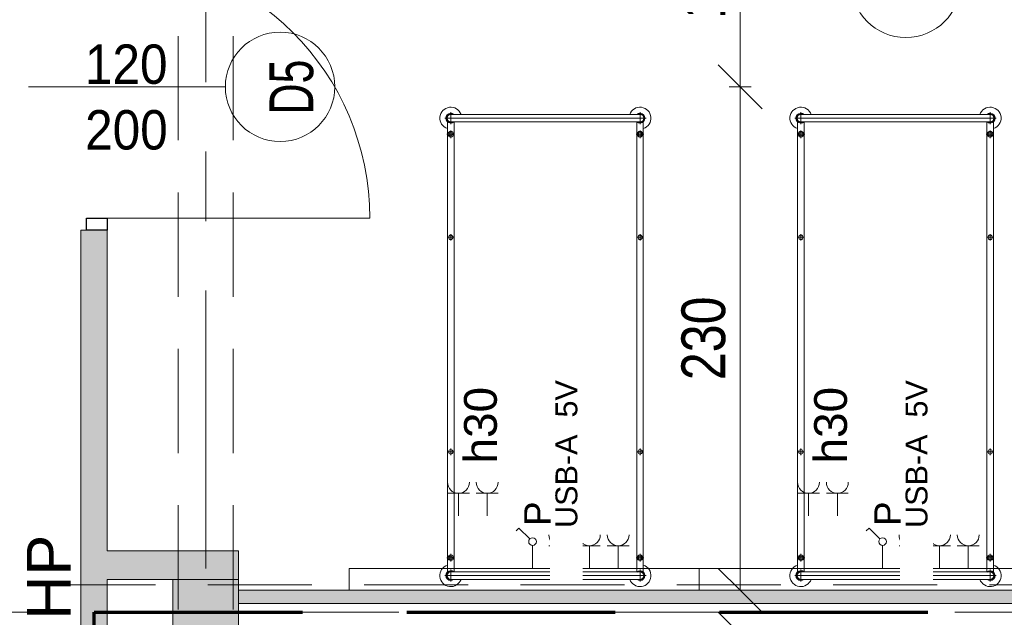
# Model space of a CAD drawing. Header units: centimetres. Extents: x -1631 to 1829, y -257 to 3158.
# Tile 119 of 128: x 502 to 952, y 1846 to 2119. Entities that reach past the tile are written whole.
import ezdxf

# ---------------------------------------------------------------- set-up
doc = ezdxf.new("R2010")
doc.units = ezdxf.units.CM
for name, pattern in [('Długa kreska', [142.875, 95.25, -47.625]), ('Oś', [222.25, 127, -31.75, 31.75, -31.75]), ('Ukryte', [71.438, 47.625, -23.813])]:
    doc.linetypes.add(name, pattern=pattern)
for name, color, linetype, lineweight in [('A-ANNO-DIMS', 211, 'Continuous', 13), ('A-ANNO-DIMS-100', 211, 'Continuous', 13), ('A-ANNO-NOTE', 131, 'Continuous', 9), ('A-DETL', 90, 'Continuous', 9), ('A-DETL-GENF', 92, 'Continuous', 9), ('A-DETL-HDLN', 90, 'Ukryte', 9), ('A-DETL-MEDM', 33, 'Continuous', 13), ('A-DOOR', 31, 'Continuous', 13), ('A-WALL', 113, 'Continuous', 13), ('A-WALL-PATT', 111, 'Continuous', 13), ('G-ANNO-TEXT', 231, 'Continuous', 13), ('I-FURN', 30, 'Continuous', 9), ('Q-SPCQ', 91, 'Continuous', 9), ('S-COLS', 52, 'Continuous', 13), ('S-GRID', 1, 'Continuous', 13)]:
    doc.layers.add(name, color=color, linetype=linetype, lineweight=lineweight)
doc.styles.add('Arial', font='arial.ttf', dxfattribs={"width": 0.9, "height": 18})
doc.styles.add('Arial Narrow_5', font='ARIALN.TTF', dxfattribs={"height": 20})
doc.styles.add('Arial_1', font='arial.ttf', dxfattribs={"width": 0.7, "height": 20})
doc.styles.add('Arial_10', font='arial.ttf', dxfattribs={"height": 20})
doc.styles.add('Arial_4', font='arial.ttf', dxfattribs={"height": 10})
doc.styles.add('Arial_5', font='arial.ttf', dxfattribs={"height": 12})
doc.styles.add('Arial_6', font='arial.ttf', dxfattribs={"height": 15})
doc.dimstyles.new('Diagonal_1_100__0__wewnętrzne_1', dxfattribs={"dimscale": 30.48, "dimtxt": 20.468619, "dimasz": 0.656168, "dimexe": 0.164042, "dimexo": 0.0625, "dimgap": 0.032808, "dimtad": 1, "dimdec": 0, "dimdsep": 46, "dimtxsty": 'Arial Narrow_5', "dimblk1": 'OBLIQUE', "dimblk2": 'OBLIQUE', "dimsah": 1, "dimcen": 0.09, "dimazin": 0, "dimtfac": 1, "dimtdec": 4, "dimtix": 1, "dimtmove": 0, "dimatfit": 3, "dimfxl": 0.164042, "dimfxlon": 1, "dimtvp": 1, "dimtolj": 1, "dimtzin": 0, "dimarcsym": 2})
doc.dimstyles.new('Diagonal_1_100__0__wewnętrzne_2', dxfattribs={"dimscale": 30.48, "dimtxt": 20.468619, "dimasz": 0.656168, "dimexe": 0.164042, "dimexo": 0.0625, "dimgap": 0.032808, "dimtad": 1, "dimdec": 0, "dimdsep": 46, "dimtxsty": 'Arial Narrow_5', "dimblk1": 'OBLIQUE', "dimblk2": 'OBLIQUE', "dimsah": 1, "dimcen": 0.09, "dimazin": 0, "dimtfac": 1, "dimtdec": 4, "dimtix": 1, "dimtmove": 2, "dimatfit": 3, "dimfxl": 0.164042, "dimfxlon": 1, "dimtvp": 1, "dimtolj": 1, "dimtzin": 0, "dimarcsym": 2})

# ---------------------------------------------------------------- blocks, each defined once
blk = doc.blocks.new('M_Concrete-Square-Column - 300 x 300mm-1794508-5_piętro III __10_50 m_ - stan projektowany')
at = {"layer": 'S-COLS', "lineweight": 9}
blk.add_hatch(color=254, dxfattribs=at).paths.add_polyline_path([(15, -15), (15, 15), (-15, 15), (-15, -15)], flags=0)
for p, q in [((15, 15), (-15, 15)), ((-15, 15), (-15, -15)), ((15, -15), (15, 15)), ((-15, -15), (15, -15))]:
    blk.add_line(p, q, dxfattribs=at)
blk = doc.blocks.new('łóżko 195x90 typ FAMED _102039_ - łóżko 195x90 typ FAMED _102039_-832813-5_piętro III __10_50 m_ - stan projektowany')
at = {"layer": 'I-FURN'}
for p, q in [((-45.98, 104.75), (45.97, 104.75)), ((-43.25, 102.02), (-43.25, 107.47)), ((-43.25, 106.45), (43.25, 106.45)), ((43.25, 102.02), (43.25, 107.47)), ((-44.75, 103.1), (-44.75, -102.61)), ((-43.25, 103.05), (43.25, 103.05)), ((-41.75, -102.55), (-41.75, 103.1)), ((41.75, -102.61), (41.75, 103.05)), ((44.75, 103.1), (44.75, -102.61)), ((-45, 96.6), (-41.5, 96.6)), ((-43.25, 94.85), (-43.25, 98.35)), ((45, 96.6), (41.5, 96.6)), ((43.25, 94.85), (43.25, 98.35)), ((-43.25, 49.69), (-43.25, 46.69)), ((43.25, 49.69), (43.25, 46.69)), ((-44.75, 48.19), (-41.75, 48.19)), ((44.75, 48.19), (41.75, 48.19)), ((-43.25, -48.31), (-43.25, -51.31)), ((43.25, -48.31), (43.25, -51.31)), ((-44.75, -49.81), (-41.75, -49.81)), ((44.75, -49.81), (41.75, -49.81)), ((-45, -96.93), (-41.5, -96.93)), ((-43.25, -95.18), (-43.25, -98.68)), ((45, -96.93), (41.5, -96.93)), ((43.25, -95.18), (43.25, -98.68)), ((-43.25, -101.53), (-43.25, -106.98)), ((-43.25, -102.55), (43.25, -102.55)), ((43.25, -101.53), (43.25, -106.98)), ((45.97, -104.25), (-45.98, -104.25)), ((-43.25, -105.95), (43.25, -105.95))]:
    blk.add_line(p, q, dxfattribs=at)
for centre, radius in [((-43.25, 96.6), 1.25), ((-43.25, 96.6), 0.8), ((43.25, 96.6), 1.25), ((43.25, 96.6), 0.8), ((-43.25, 48.19), 1), ((43.25, 48.19), 1), ((-43.25, -49.81), 1), ((43.25, -49.81), 1), ((-43.25, -96.93), 1.25), ((-43.25, -96.93), 0.8), ((43.25, -96.93), 1.25), ((43.25, -96.93), 0.8)]:
    blk.add_circle(centre, radius, dxfattribs=at)
for centre, radius, start, end in [((-43.25, 104.75), 5, 19.8769, 252.5424), ((43.25, 104.75), 5, 287.4576, 160.1231), ((-43.25, 104.75), 2.23, 49.8221, 312.3887), ((-43.25, 104.75), 1.93, 62.0207, 297.9793), ((-43.25, 104.75), 1.7, 90, 270), ((43.25, 104.75), 2.23, 229.8221, 130.1779), ((43.25, 104.75), 1.93, 242.0207, 117.9793), ((43.25, 104.75), 1.7, 270, 90), ((-43.25, -104.25), 5, 107.4576, 340.1231), ((-43.25, -104.25), 2.23, 49.8221, 310.1779), ((-43.25, -104.25), 1.93, 62.0207, 297.9793), ((-43.25, -104.25), 1.7, 90, 270), ((43.25, -104.25), 5, 199.8769, 72.5424), ((43.25, -104.25), 2.23, 229.8221, 130.1779), ((43.25, -104.25), 1.93, 242.0207, 117.9793), ((43.25, -104.25), 1.7, 270, 90)]:
    blk.add_arc(centre, radius, start, end, dxfattribs=at)
blk = doc.blocks.new('Panel Gazowo Oswietleniowy 2 - Type 1-2423792-5_piętro III __10_50 m_ - stan projektowany')
at = {"layer": 'Q-SPCQ'}
for p, q in [((-112.5, 47.33), (-102.5, 47.33)), ((-107.5, 47.33), (-107.5, 37)), ((-99.33, 47.33), (-89.33, 47.33)), ((-94.33, 47.33), (-94.33, 37)), ((47.5, 47.33), (57.5, 47.33)), ((52.5, 47.33), (52.5, 37)), ((60.67, 47.33), (70.67, 47.33)), ((65.67, 47.33), (65.67, 37)), ((-79.82, 31.43), (-81.13, 30.12)), ((-74.88, 26.48), (-79.82, 31.43)), ((80.18, 31.43), (78.87, 30.12)), ((85.12, 26.48), (80.18, 31.43)), ((-73.64, 13), (-73.64, 23.5)), ((-66.13, 23.33), (-56.13, 23.33)), ((-61.13, 23.33), (-61.13, 13)), ((-52.67, 23.33), (-42.67, 23.33)), ((-47.67, 23.33), (-47.67, 13)), ((-39.5, 23.33), (-29.5, 23.33)), ((-34.5, 23.33), (-34.5, 13)), ((86.36, 13), (86.36, 23.5)), ((93.87, 23.33), (103.87, 23.33)), ((98.87, 23.33), (98.87, 13)), ((107.33, 23.33), (117.33, 23.33)), ((112.33, 23.33), (112.33, 13)), ((120.5, 23.33), (130.5, 23.33)), ((125.5, 23.33), (125.5, 13)), ((-157.5, 3), (-157.5, 13)), ((-157.5, 13), (182.5, 13)), ((182.5, 13), (182.5, 3))]:
    blk.add_line(p, q, dxfattribs=at)
for centre in [(-73.64, 25.25), (86.36, 25.25)]:
    blk.add_circle(centre, 1.75, dxfattribs=at)
for centre, end in [((-107.5, 52.33), 0), ((-94.33, 52.33), 0), ((52.5, 52.33), 0), ((65.67, 52.33), 0), ((-61.13, 28.33), 360), ((-47.67, 28.33), 360), ((-34.5, 28.33), 360), ((98.87, 28.33), 360), ((112.33, 28.33), 360), ((125.5, 28.33), 360)]:
    blk.add_arc(centre, 5, 180, end, dxfattribs=at)
blk = doc.blocks.new('DRZWI 1S - automatyczna etykieta - Drzwi 120-2381684-5_piętro III __10_50 m_ - stan projektowany')
at = {"layer": 'A-DETL-GENF'}
for p, q in [((-65.5, 6), (-65.5, -3.5)), ((-60, 6), (-65.5, 6)), ((-60, -3.5), (-60, 6)), ((65.5, 6), (60, 6)), ((60, 6), (60, -3.5)), ((65.5, -3.5), (65.5, 6)), ((-65.5, -3.5), (-60, -3.5)), ((60, -3.5), (65.5, -3.5))]:
    blk.add_line(p, q, dxfattribs=at)
at = {"layer": 'A-DETL-MEDM', "lineweight": 25}
for p, q in [((-60, 6), (-65.5, 6)), ((-65.5, 6), (-65.5, -3.5)), ((-60, -3.5), (-60, 6)), ((60, -3.5), (60, 6)), ((60, 6), (65.5, 6)), ((65.5, 6), (65.5, -3.5)), ((-65.5, -3.5), (-60, -3.5)), ((65.5, -3.5), (60, -3.5))]:
    blk.add_line(p, q, dxfattribs=at)
at = {"layer": 'A-DOOR'}
blk.add_line((60, 6), (60, 126), dxfattribs=at)
blk.add_arc((60, 6), 120, 90, 180, dxfattribs=at)
blk = doc.blocks.new('DIMBLOCK118-5_piętro III __10_50 m_ - stan projektowany')
at = {"layer": 'A-ANNO-DIMS-100', "transparency": 16777216}
for p, q in [((831.65, 2088.33), (821.65, 2098.33)), ((826.65, 2088.33), (836.65, 2088.33)), ((831.65, 2088.33), (826.65, 2088.33)), ((831.65, 1858.33), (831.65, 2088.33)), ((831.65, 2088.33), (841.65, 2078.33)), ((831.65, 1858.33), (821.65, 1868.33)), ((826.65, 1858.33), (836.65, 1858.33)), ((831.65, 1858.33), (826.65, 1858.33)), ((831.65, 1858.33), (841.65, 1848.33))]:
    blk.add_line(p, q, dxfattribs=at)
at = {"layer": 'A-ANNO-DIMS-100', "color": 0, "transparency": 16777216, "insert": (804.8, 1954.32), "char_height": 20, "width": 45.6158, "attachment_point": 1, "rotation": 90, "line_spacing_factor": 0.974696, "style": 'Arial Narrow_5'}
blk.add_mtext('230', dxfattribs=at)
blk = doc.blocks.new('_Oblique')
at = {"color": 0, "linetype": 'ByBlock', "lineweight": -2}
blk.add_line((-0.5, -0.5), (0.5, 0.5), dxfattribs=at)
blk = doc.blocks.new('DIMBLOCK119-5_piętro III __10_50 m_ - stan projektowany')
at = {"layer": 'A-ANNO-DIMS-100', "transparency": 16777216}
for p, q in [((831.65, 2213.33), (821.65, 2223.33)), ((826.65, 2213.33), (836.65, 2213.33)), ((831.65, 2213.33), (826.65, 2213.33)), ((831.65, 2088.33), (831.65, 2213.33)), ((831.65, 2213.33), (841.65, 2203.33)), ((831.65, 2088.33), (821.65, 2098.33)), ((826.65, 2088.33), (836.65, 2088.33)), ((831.65, 2088.33), (826.65, 2088.33)), ((831.65, 2088.33), (841.65, 2078.33))]:
    blk.add_line(p, q, dxfattribs=at)
at = {"layer": 'A-ANNO-DIMS-100', "color": 0, "transparency": 16777216, "insert": (804.8, 2119.45), "char_height": 20, "width": 45.6158, "attachment_point": 1, "rotation": 90, "line_spacing_factor": 0.974696, "style": 'Arial Narrow_5'}
blk.add_mtext('125', dxfattribs=at)
blk = doc.blocks.new('DIMBLOCK142-5_piętro III __10_50 m_ - stan projektowany')
at = {"layer": 'A-ANNO-DIMS-100', "transparency": 16777216}
for p, q in [((831.65, 1838.33), (821.65, 1848.33)), ((826.65, 1838.33), (836.65, 1838.33)), ((831.65, 1838.33), (826.65, 1838.33)), ((831.65, 1819.83), (831.65, 1838.33)), ((831.65, 1838.33), (841.65, 1828.33)), ((831.65, 1819.83), (821.65, 1829.83)), ((826.65, 1819.83), (836.65, 1819.83)), ((831.65, 1819.83), (826.65, 1819.83)), ((831.65, 1819.83), (841.65, 1809.83))]:
    blk.add_line(p, q, dxfattribs=at)
at = {"layer": 'A-ANNO-DIMS-100', "color": 0, "transparency": 16777216, "insert": (804.8, 1816.4), "char_height": 20, "width": 30.4105, "attachment_point": 1, "rotation": 90, "line_spacing_factor": 0.974696, "style": 'Arial Narrow_5'}
blk.add_mtext('19', dxfattribs=at)

msp = doc.modelspace()

# ---------------------------------------------------------------- hatches: boundary and pattern name
at = {"layer": 'A-WALL-PATT'}
h = msp.add_hatch(color=9, dxfattribs=at)
h.paths.add_polyline_path([(542.38, 132.33), (542.38, 139.33), (530.38, 139.33), (530.38, 132.33)], flags=0)
h.paths.add_polyline_path([(530.38, 250.33), (542.38, 250.33), (542.38, 515.33), (530.38, 515.33), (530.38, 419.08)], flags=0)
h.paths.add_polyline_path([(542.38, 657.83), (542.38, 660.33), (530.38, 660.33), (530.38, 657.83), (532.88, 657.83)], flags=0)
h.paths.add_polyline_path([(542.38, 781.33), (542.38, 1102.83), (530.38, 1102.83), (530.38, 781.33), (532.88, 781.33)], flags=0)
h.paths.add_polyline_path([(530.38, 1312.83), (542.38, 1312.83), (542.38, 1431.33), (530.38, 1431.33)], flags=0)
h.paths.add_polyline_path([(530.38, 1633.83), (542.38, 1633.83), (542.38, 2022.83), (530.38, 2022.83), (530.38, 1665.12)], flags=0)
h.paths.add_polyline_path([(542.38, 2173.83), (542.38, 2458.83), (530.38, 2458.83), (530.38, 2173.83)], flags=0)
h.paths.add_polyline_path([(530.38, 2593.83), (542.38, 2593.83), (542.38, 2824.33), (530.38, 2824.33), (530.38, 2634.27)], flags=0)
msp.add_hatch(color=9, dxfattribs=at).paths.add_polyline_path([(602.38, 1863.33), (602.38, 1876.33), (542.38, 1876.33), (542.38, 1863.33), (572.38, 1863.33)], flags=0)
h = msp.add_hatch(color=9, dxfattribs=at)
h.paths.add_polyline_path([(1172.38, 1852.33), (1172.38, 1858.33), (602.38, 1858.33), (602.38, 1852.33), (1100.2, 1852.33)], flags=0)
h.paths.add_polyline_path([(1203.38, 1852.33), (1203.38, 1858.33), (1202.38, 1858.33), (1202.38, 1852.33)], flags=0)

# ---------------------------------------------------------------- linework, layer by layer
at = {"layer": 'A-ANNO-NOTE', "lineweight": 13}
msp.add_line((506.38, 2088.33), (596.38, 2088.33), dxfattribs=at)
msp.add_line((506.38, 2088.33), (596.38, 2088.33), dxfattribs=at)
for centre in [(907.38, 2135.83), (621.38, 2088.33)]:
    msp.add_circle(centre, 25, dxfattribs=at)
at = {"layer": 'A-DETL', "linetype": 'Długa kreska', "lineweight": 70}
for p, q in [((536.38, 1678), (536.38, 1848.33)), ((536.38, 1848.33), (1232.38, 1848.33))]:
    msp.add_line(p, q, dxfattribs=at)
at = {"layer": 'A-DETL-HDLN'}
for p, q in [((574.88, 420.83), (574.88, 2793.33)), ((599.88, 420.83), (599.88, 2793.33))]:
    msp.add_line(p, q, dxfattribs=at)
at = {"layer": 'A-WALL', "lineweight": 9}
for p, q in [((532.88, 2022.83), (530.38, 2022.83)), ((530.38, 2022.83), (530.38, 1680.33)), ((542.38, 1876.33), (542.38, 2022.83)), ((602.38, 1876.33), (542.38, 1876.33)), ((602.38, 1863.33), (602.38, 1876.33)), ((542.38, 1833.33), (542.38, 1863.33)), ((542.38, 1863.33), (572.38, 1863.33)), ((1172.38, 1858.33), (602.38, 1858.33)), ((602.38, 1852.33), (1172.38, 1852.33))]:
    msp.add_line(p, q, dxfattribs=at)
at = {"layer": 'S-GRID', "linetype": 'Oś'}
for p, q in [((587.38, 2884.27), (587.38, 27.13)), ((1342.46, 1848.33), (-1368.76, 1848.33))]:
    msp.add_line(p, q, dxfattribs=at)

# ---------------------------------------------------------------- block references
at = {"layer": 'A-DOOR', "rotation": 269.9999999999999}
msp.add_blockref('DRZWI 1S - automatyczna etykieta - Drzwi 120-2381684-5_piętro III __10_50 m_ - stan projektowany', (536.38, 2088.33), dxfattribs=at)
at = {"layer": 'I-FURN', "rotation": 180}
for p in [(742.63, 1969.77), (902.63, 1969.77)]:
    msp.add_blockref('łóżko 195x90 typ FAMED _102039_ - łóżko 195x90 typ FAMED _102039_-832813-5_piętro III __10_50 m_ - stan projektowany', p, dxfattribs=at)
at = {"layer": 'Q-SPCQ'}
for p in [(810.38, 1855.33), (970.38, 1855.33)]:
    msp.add_blockref('Panel Gazowo Oswietleniowy 2 - Type 1-2423792-5_piętro III __10_50 m_ - stan projektowany', p, dxfattribs=at)
at = {"layer": 'S-COLS', "lineweight": 9}
msp.add_blockref('M_Concrete-Square-Column - 300 x 300mm-1794508-5_piętro III __10_50 m_ - stan projektowany', (587.38, 1848.33), dxfattribs=at)

# ---------------------------------------------------------------- texts
at = {"layer": 'A-ANNO-NOTE', "lineweight": 211, "char_height": 18, "width": 38.07, "attachment_point": 5, "line_spacing_factor": 0.936439, "style": 'Arial'}
for s, insert in [('\\pxqc,t6.35,12.7,19.05,25.4,31.75,38.1,44.45,50.8,57.15,63.5,69.85,76.2,82.55,88.9,95.25,101.6,107.95,114.3,120.65,127,133.35,139.7,146.05,152.4,158.75,165.1,171.45,177.8,184.15,190.5,196.85,203.2;{120}', (551.07, 2098.56)), ('\\pxqc,t6.35,12.7,19.05,25.4,31.75,38.1,44.45,50.8,57.15,63.5,69.85,76.2,82.55,88.9,95.25,101.6,107.95,114.3,120.65,127,133.35,139.7,146.05,152.4,158.75,165.1,171.45,177.8,184.15,190.5,196.85,203.2;{200}', (551.16, 2068.56))]:
    msp.add_mtext(s, dxfattribs=dict(at, insert=insert))
at = {"layer": 'A-ANNO-NOTE', "lineweight": 211, "insert": (626.67, 2088.26), "char_height": 20, "width": 25.97, "attachment_point": 5, "rotation": 90, "line_spacing_factor": 0.936439, "style": 'Arial_1'}
msp.add_mtext('\\pxqc,t4.445,8.89,13.335,17.78,22.225,26.67,31.115,35.56,40.005,44.45,48.895,53.34,57.785,62.23,66.675,71.12,75.565,80.01,84.455,88.9,93.345,97.79,102.235,106.68,111.125,115.57,120.015,124.46,128.905,133.35,137.795,142.24;{D5}', dxfattribs=at)
at = {"layer": 'G-ANNO-TEXT', "color": 7, "insert": (505.67, 1844.89), "char_height": 20, "width": 40.804, "attachment_point": 1, "rotation": 90, "line_spacing_factor": 0.936439, "style": 'Arial_10'}
msp.add_mtext('\\pxt6.35,12.7,19.05,25.4,31.75,38.1,44.45,50.8,57.15,63.5,69.85,76.2,82.55,88.9,95.25,101.6,107.95,114.3,120.65,127,133.35,139.7,146.05,152.4,158.75,165.1,171.45,177.8,184.15,190.5,196.85,203.2;{HP}', dxfattribs=at)

# ---------------------------------------------------------------- dimensions: what is measured, and where the dimension line sits
at = {"layer": 'A-ANNO-DIMS'}
dim = msp.add_linear_dim(base=(831.65, 2213.33), p1=(826.65, 2088.33), p2=(826.65, 2213.33), angle=90, dimstyle='Diagonal_1_100__0__wewnętrzne_2', override={"dimpost": '<>', "dimfxl": 125}, dxfattribs=at)
dim.commit()
dim.dimension.update_dxf_attribs({"geometry": 'DIMBLOCK119-5_piętro III __10_50 m_ - stan projektowany', "text_midpoint": (818.14, 2142.26), "dimtype": 160, "text_rotation": 90})
for base, p1, p2, override, picture, middle in [((831.65, 2088.33), (826.65, 1858.33), (826.65, 2088.33), {"dimpost": '<>', "dimfxl": 230}, 'DIMBLOCK118-5_piętro III __10_50 m_ - stan projektowany', (820.44, 1973.33)), ((831.65060747, 1838.32555458), (826.65060747, 1819.82555458), (826.65060747, 1838.32555458), {"dimpost": '<>', "dimfxl": 18.5}, 'DIMBLOCK142-5_piętro III __10_50 m_ - stan projektowany', (820.43914765, 1829.07555458))]:
    dim = msp.add_linear_dim(base=base, p1=p1, p2=p2, angle=90, dimstyle='Diagonal_1_100__0__wewnętrzne_1', override=override, dxfattribs=at)
    dim.commit()
    dim.dimension.update_dxf_attribs({"geometry": picture, "text_midpoint": middle})

# ---------------------------------------------------------------- next in the draw order: texts
at = {"layer": 'A-ANNO-NOTE', "lineweight": 13, "rotation": 90, "line_spacing_factor": 0.936439, "bg_fill": 3, "box_fill_scale": 1.25, "bg_fill_color": 256, "bg_fill_true_color": 13158600, "bg_fill_transparency": 0}
for s, insert, char_height, width, attachment_point, style in [('\\pxqc,t12.7,25.4,38.1,50.8,63.5,76.2,88.9,101.6,114.3,127,139.7,152.4,165.1,177.8,190.5,203.2,215.9,228.6,241.3,254,266.7,279.4,292.1,304.8,317.5,330.2,342.9,355.6,368.3,381,393.7,406.4;{USB-A  5V}', (752.3, 1920.56), 10, 113.1, 5, 'Arial_4'), ('\\pxqc,t12.7,25.4,38.1,50.8,63.5,76.2,88.9,101.6,114.3,127,139.7,152.4,165.1,177.8,190.5,203.2,215.9,228.6,241.3,254,266.7,279.4,292.1,304.8,317.5,330.2,342.9,355.6,368.3,381,393.7,406.4;{USB-A  5V}', (912.3, 1920.56), 10, 113.1, 5, 'Arial_4'), ('\\pxt8.46667,16.93333,25.4,33.86667,42.33333,50.8,59.26667,67.73333,76.2,84.66667,93.13333,101.6,110.06667,118.53333,127,135.46667,143.93333,152.4,160.86667,169.33333,177.8,186.26667,194.73333,203.2,211.66667,220.13333,228.6,237.06667,245.53333,254,262.46667,270.93333;{h30}', (705.44, 1916.27), 15, 36.764, 1, 'Arial_6'), ('\\pxt8.46667,16.93333,25.4,33.86667,42.33333,50.8,59.26667,67.73333,76.2,84.66667,93.13333,101.6,110.06667,118.53333,127,135.46667,143.93333,152.4,160.86667,169.33333,177.8,186.26667,194.73333,203.2,211.66667,220.13333,228.6,237.06667,245.53333,254,262.46667,270.93333;{h30}', (865.44, 1916.27), 15, 36.764, 1, 'Arial_6')]:
    msp.add_mtext(s, dxfattribs=dict(at, insert=insert, char_height=char_height, width=width, attachment_point=attachment_point, style=style))

# ---------------------------------------------------------------- next in the draw order: texts
at = {"layer": 'A-ANNO-NOTE', "lineweight": 13, "insert": (865.44, 1916.27), "char_height": 15, "width": 36.764, "attachment_point": 1, "rotation": 90, "line_spacing_factor": 0.936439, "style": 'Arial_6', "bg_fill": 3, "box_fill_scale": 1.25, "bg_fill_color": 256, "bg_fill_true_color": 13158600, "bg_fill_transparency": 0}
msp.add_mtext('\\pxt8.46667,16.93333,25.4,33.86667,42.33333,50.8,59.26667,67.73333,76.2,84.66667,93.13333,101.6,110.06667,118.53333,127,135.46667,143.93333,152.4,160.86667,169.33333,177.8,186.26667,194.73333,203.2,211.66667,220.13333,228.6,237.06667,245.53333,254,262.46667,270.93333;{h30}', dxfattribs=at)
at = {"layer": 'A-ANNO-NOTE', "lineweight": 13, "char_height": 12, "width": 12.019, "attachment_point": 5, "rotation": 90, "line_spacing_factor": 0.936439, "style": 'Arial_5'}
for insert in [(738.98, 1893.32), (898.98, 1893.32)]:
    msp.add_mtext('\\pxqc,t10.58333,21.16667,31.75,42.33333,52.91667,63.5,74.08333,84.66667,95.25,105.83333,116.41667,127,137.58333,148.16667,158.75,169.33333,179.91667,190.5,201.08333,211.66667,222.25,232.83333,243.41667,254,264.58333,275.16667,285.75,296.33333,306.91667,317.5,328.08333,338.66667;{P}', dxfattribs=dict(at, insert=insert))

# ---------------------------------------------------------------- next in the draw order: texts
at = {"layer": 'A-ANNO-NOTE', "lineweight": 13, "insert": (912.3, 1920.56), "char_height": 10, "width": 113.1, "attachment_point": 5, "rotation": 90, "line_spacing_factor": 0.936439, "style": 'Arial_4', "bg_fill": 3, "box_fill_scale": 1.25, "bg_fill_color": 256, "bg_fill_true_color": 13158600, "bg_fill_transparency": 0}
msp.add_mtext('\\pxqc,t12.7,25.4,38.1,50.8,63.5,76.2,88.9,101.6,114.3,127,139.7,152.4,165.1,177.8,190.5,203.2,215.9,228.6,241.3,254,266.7,279.4,292.1,304.8,317.5,330.2,342.9,355.6,368.3,381,393.7,406.4;{USB-A  5V}', dxfattribs=at)

# ---------------------------------------------------------------- next in the draw order: linework, layer by layer
at = {"layer": 'A-DETL-HDLN'}
msp.add_line((-1197.62, 1860.83), (1172.38, 1860.83), dxfattribs=at)

# ---------------------------------------------------------------- next in the draw order: texts
at = {"layer": 'A-ANNO-NOTE', "lineweight": 13, "insert": (898.98, 1893.32), "char_height": 12, "width": 12.019, "attachment_point": 5, "rotation": 90, "line_spacing_factor": 0.936439, "style": 'Arial_5'}
msp.add_mtext('\\pxqc,t10.58333,21.16667,31.75,42.33333,52.91667,63.5,74.08333,84.66667,95.25,105.83333,116.41667,127,137.58333,148.16667,158.75,169.33333,179.91667,190.5,201.08333,211.66667,222.25,232.83333,243.41667,254,264.58333,275.16667,285.75,296.33333,306.91667,317.5,328.08333,338.66667;{P}', dxfattribs=at)

doc.saveas('drawing.dxf')
